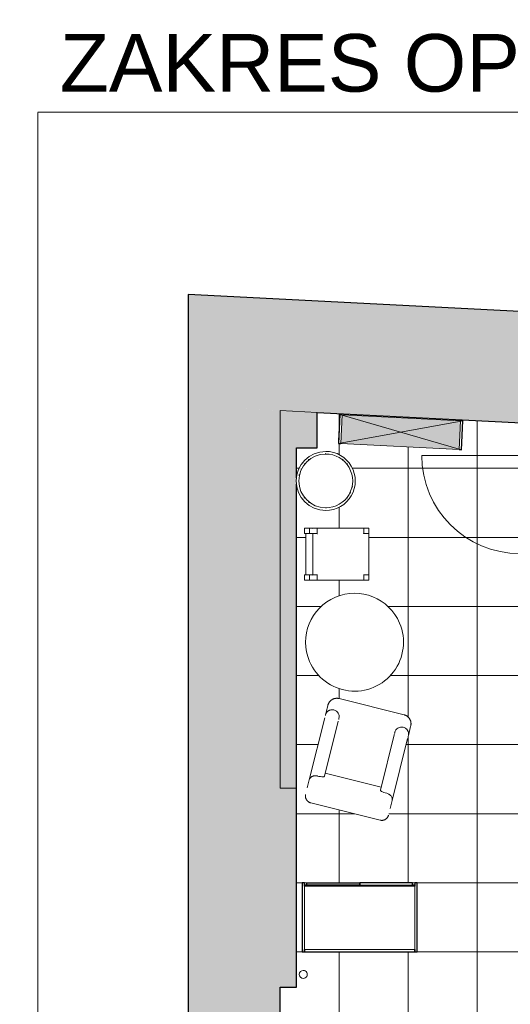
# Model space of a CAD drawing. Header units: centimetres. Extents: x 1278 to 4826, y -2037 to 1154.
# Tile 14 of 39: x 1898 to 2324, y 299 to 1154. Entities that reach past the tile are written whole.
import ezdxf

# ---------------------------------------------------------------- set-up
doc = ezdxf.new("R2010")
doc.units = ezdxf.units.CM
doc.linetypes.add('Kreska', pattern=[0.635, 0.3175, -0.3175])
doc.linetypes.add('Ukryty', pattern=[0.714375, 0.47625, -0.238125])
for name, color, linetype, lineweight in [('_Przerywana', 254, 'Kreska', 9), ('_Ukryte linie_', 7, 'Kreska', 9), ('_Ukryty_', 7, 'Ukryty', 9), ('A-opis-1', 11, 'Continuous', 9), ('Drzwi', 7, 'Continuous', 9), ('Drzwi-1', 11, 'Kreska', 9), ('Drzwi-2', 10, 'Continuous', 18), ('Krawędzie wspólne', 7, 'Continuous', 9), ('Meble', 7, 'Continuous', 9), ('Modele ogólne', 7, 'Continuous', 9), ('Notatki tekstowe', 7, 'Continuous', 9), ('OGRODOWA - dwg temp_dwg-1', 20, 'Continuous', 35), ('Oprawy oświetleniowe', 7, 'Continuous', 9), ('Wzór powierzchni', 7, 'Continuous', 9), ('Zabudowa', 7, 'Continuous', 9), ('Zabudowa-1', 250, 'Continuous', 25), ('Zabudowa-2', 10, 'Continuous', 9), ('Ściany', 7, 'Continuous', 9), ('Ściany-1', 254, 'Continuous', 9), ('Ściany-2', 250, 'Continuous', 25)]:
    doc.layers.add(name, color=color, linetype=linetype, lineweight=lineweight)
doc.styles.add('Arial_1', font='arial.ttf', dxfattribs={"height": 50})
doc.styles.add('RomanS_1', font='romans__.ttf', dxfattribs={"width": 0.5, "height": 171.160074})

# ---------------------------------------------------------------- blocks, each defined once
blk = doc.blocks.new('Zabudowa_szachtu - Zabudowa_szachtu-810167-Aranżacja_wersja_01')
at = {"layer": 'Ściany-1'}
blk.add_hatch(color=256, dxfattribs=at).paths.add_polyline_path([(-486.86, 2138.08), (-782.54, 2138.08), (-782.54, 2156.1), (-813.28, 2156.1), (-814.92, 2124.08), (-486.86, 2124.08), (-486.86, 2128.8)])
at = {"layer": 'Ściany'}
for p, q in [((-813.28, 2156.1), (-814.92, 2124.08)), ((-486.86, 2124.08), (-486.86, 2138.08)), ((-814.92, 2124.08), (-486.86, 2124.08))]:
    blk.add_line(p, q, dxfattribs=at)
at = {"layer": 'Ściany-2'}
for p, q in [((-782.54, 2156.1), (-813.28, 2156.1)), ((-782.54, 2138.08), (-782.54, 2156.1)), ((-756.55, 2138.08), (-782.54, 2138.08)), ((-486.86, 2138.08), (-751.09, 2138.08))]:
    blk.add_line(p, q, dxfattribs=at)
blk = doc.blocks.new('TD_szafka_z_frontem1 - TD_szafka_z_frontem 2-862398-Aranżacja_wersja_01')
at = {"layer": '_Ukryte linie_'}
for p, q in [((-53.5, -13.8), (-51.5, -13.8)), ((-53.5, -38.8), (-53.5, -13.8)), ((51.5, -13.8), (53.5, -13.8)), ((53.5, -13.8), (53.5, -38.8)), ((-51.5, -38.8), (-53.5, -38.8)), ((53.5, -38.8), (51.5, -38.8))]:
    blk.add_line(p, q, dxfattribs=at)
at = {"layer": 'Modele ogólne'}
for p, q in [((-53.5, -13.8), (53.5, -38.8)), ((53.5, -13.8), (-53.5, -38.8))]:
    blk.add_line(p, q, dxfattribs=at)
at = {"layer": 'Zabudowa-1'}
for p, q in [((-51.5, -13.8), (-53.5, -13.8)), ((-53.5, -13.8), (-53.5, -38.8)), ((53.5, -13.8), (51.5, -13.8)), ((53.5, -38.8), (53.5, -13.8)), ((-53.5, -38.8), (-51.5, -38.8)), ((51.5, -38.8), (53.5, -38.8))]:
    blk.add_line(p, q, dxfattribs=at)
blk = doc.blocks.new('Półka - Półka-862403-Aranżacja_wersja_01')
at = {"layer": 'Zabudowa-2'}
blk.add_hatch(color=256, dxfattribs=at).paths.add_polyline_path([(55.97, -25), (55.97, 0), (-47.03, 0), (-47.03, -25), (24.33, -25)])
at = {"layer": 'Zabudowa'}
for p, q in [((55.97, 0), (-47.03, 0)), ((-47.03, 0), (-47.03, -25)), ((55.97, -25), (55.97, 0)), ((-47.03, -25), (55.97, -25))]:
    blk.add_line(p, q, dxfattribs=at)
blk = doc.blocks.new('Bimroom_Collection_Dining_Chair_2022 - Dining Chair-V6-Aranżacja_wersja_01')
at = {"layer": 'Meble'}
for p, q in [((-22.5, 23.7), (-22.5, 27.71)), ((-22.3, 28), (-18.2, 28)), ((-22.3, 27.91), (-18.2, 27.91)), ((-18, 27.71), (-18, 23.7)), ((18, 26.67), (-18, 26.67)), ((-18, 26.55), (-18, 26.5)), ((-18, 24.42), (-18, 26.5)), ((18, 23.7), (18, 27.71)), ((18, 26.5), (18, 26.55)), ((18, 26.5), (18, 24.42)), ((18.2, 28), (22.3, 28)), ((18.2, 27.91), (22.3, 27.91)), ((22.5, 27.71), (22.5, 23.7)), ((-22.5, 23.7), (-22.5, 17.2)), ((-22.5, 23.7), (-22.5, 21.3)), ((-18.2, 23.5), (-22.3, 23.5)), ((-18, 24.42), (-18, 24.37)), ((-18, 20.68), (-18, 23.7)), ((-18, 17.2), (-18, 23.7)), ((-18, 20.68), (-18, 20.67)), ((-18, 20.68), (-18, 17)), ((-18, 19.2), (-18, 20.68)), ((-18, 20.67), (18, 20.67)), ((-18, 19.2), (-18, 19)), ((-18, 19), (-17.88, 19)), ((17.88, 19), (18, 19)), ((18, 24.37), (18, 24.42)), ((18, 23.7), (18, 20.68)), ((18, 23.7), (18, 17.2)), ((18, 20.67), (18, 20.68)), ((18, 17), (18, 20.68)), ((18, 20.68), (18, 19.2)), ((18, 19), (18, 19.2)), ((22.3, 23.5), (18.2, 23.5)), ((22.5, 17.2), (22.5, 23.7)), ((22.5, 23.7), (22.5, 17.2)), ((22.5, 21.3), (22.5, 23.7)), ((-18, 17), (-22.5, 17)), ((-22.5, 17), (-22.5, -23.5)), ((-22.3, 17), (-22.49, 17)), ((-22.3, 17), (-18.2, 17)), ((-20, 16.88), (-20, 17)), ((22.5, 17), (18, 17)), ((18.2, 17), (22.3, 17)), ((20, 17), (20, 16.88)), ((22.49, 17), (22.3, 17)), ((22.5, -23.5), (22.5, 17)), ((-22.5, -23.5), (-18, -23.5)), ((-22.5, -23.7), (-22.5, -27.8)), ((-22.49, -23.5), (-22.35, -23.5)), ((-18.2, -23.5), (-22.3, -23.5)), ((-20, -23.5), (-20, -23.38)), ((-18, -23.5), (-18, -28)), ((-18, -27.8), (-18, -23.7)), ((-17.88, -25.5), (-18, -25.5)), ((18, -25.5), (17.88, -25.5)), ((18, -28), (18, -23.5)), ((18, -23.5), (22.5, -23.5)), ((18, -23.7), (18, -27.8)), ((22.3, -23.5), (18.2, -23.5)), ((20, -23.38), (20, -23.5)), ((22.35, -23.5), (22.49, -23.5)), ((22.5, -27.8), (22.5, -23.7)), ((-22.3, -28), (-18.2, -28)), ((-18, -27.85), (-18, -27.99)), ((-18, -28), (18, -28)), ((18, -27.99), (18, -27.85)), ((18.2, -28), (22.3, -28))]:
    blk.add_line(p, q, dxfattribs=at)
for centre, start, end in [((-22.3, 27.8), 90, 180), ((-18.2, 27.8), 360, 90), ((18.2, 27.8), 90, 180), ((22.3, 27.8), 360, 90), ((-22.3, 23.7), 180, 270), ((-22.3, 21.3), 90, 180), ((-22.3, 21.3), 90, 180), ((-22.3, 17.2), 180, 270), ((-22.3, 17.2), 180, 257.14286), ((-18.2, 23.7), 270, 360), ((-18.2, 21.3), 12.85714, 90), ((-18.2, 21.3), 12.85714, 90), ((-18.2, 17.2), 270, 0), ((-18.2, 17.2), 270, 0), ((18.2, 23.7), 180, 270), ((18.2, 17.2), 180, 270), ((18.2, 17.2), 180, 270), ((18.2, 21.3), 90, 167.14286), ((18.2, 21.3), 90, 167.14286), ((22.3, 23.7), 270, 0), ((22.3, 21.3), 0, 90), ((22.3, 21.3), 0, 90), ((22.3, 17.2), 270, 360), ((22.3, 17.2), 282.85714, 0), ((-22.3, -23.7), 90, 180), ((-22.3, -23.7), 120, 150), ((-18.2, -23.7), 0, 90), ((-18.2, -23.7), 30, 60), ((18.2, -23.7), 90, 180), ((18.2, -23.7), 120, 150), ((22.3, -23.7), 0, 90), ((22.3, -23.7), 30, 60), ((-22.3, -27.8), 180, 270), ((-22.3, -27.8), 210, 240), ((-18.2, -27.8), 270, 0), ((-18.2, -27.8), 300, 330), ((18.2, -27.8), 180, 270), ((18.2, -27.8), 210, 240), ((22.3, -27.8), 270, 0), ((22.3, -27.8), 300, 330)]:
    blk.add_arc(centre, 0.2, start, end, dxfattribs=at)
for points, knots in [([(-22.5, 27.71), (-22.5, 27.73), (-22.49, 27.78), (-22.46, 27.83), (-22.43, 27.87), (-22.37, 27.9), (-22.33, 27.91), (-22.3, 27.91)], [-1, -1, -1, -1, -0.785714, -0.571429, -0.428571, -0.285714, 0, 0, 0, 0]), ([(-18.2, 27.91), (-18.18, 27.91), (-18.13, 27.9), (-18.08, 27.87), (-18.04, 27.84), (-18.01, 27.79), (-18, 27.74), (-18, 27.71)], [-1, -1, -1, -1, -0.785714, -0.571429, -0.428571, -0.285714, 0, 0, 0, 0]), ([(18, 27.71), (18, 27.73), (18.01, 27.78), (18.04, 27.83), (18.07, 27.87), (18.13, 27.9), (18.17, 27.91), (18.2, 27.91)], [-1, -1, -1, -1, -0.785714, -0.571429, -0.428571, -0.285714, 0, 0, 0, 0]), ([(22.3, 27.91), (22.32, 27.91), (22.37, 27.9), (22.42, 27.87), (22.46, 27.84), (22.49, 27.79), (22.5, 27.74), (22.5, 27.71)], [-1, -1, -1, -1, -0.785714, -0.571429, -0.428571, -0.285714, 0, 0, 0, 0]), ([(-22.3, 23.5), (-22.32, 23.5), (-22.37, 23.51), (-22.42, 23.54), (-22.46, 23.57), (-22.49, 23.62), (-22.5, 23.67), (-22.5, 23.7)], [-1, -1, -1, -1, -0.785714, -0.571429, -0.428571, -0.285714, 0, 0, 0, 0]), ([(-18, 23.7), (-18, 23.67), (-18.01, 23.63), (-18.04, 23.58), (-18.07, 23.54), (-18.13, 23.51), (-18.17, 23.5), (-18.2, 23.5)], [-1, -1, -1, -1, -0.785714, -0.571429, -0.428571, -0.285714, 0, 0, 0, 0]), ([(18.2, 23.5), (18.18, 23.5), (18.13, 23.51), (18.08, 23.54), (18.04, 23.57), (18.01, 23.62), (18, 23.67), (18, 23.7)], [-1, -1, -1, -1, -0.785714, -0.571429, -0.428571, -0.285714, 0, 0, 0, 0]), ([(22.5, 23.7), (22.5, 23.67), (22.49, 23.63), (22.46, 23.58), (22.43, 23.54), (22.37, 23.51), (22.33, 23.5), (22.3, 23.5)], [-1, -1, -1, -1, -0.785714, -0.571429, -0.428571, -0.285714, 0, 0, 0, 0]), ([(-22.5, 17), (-22.5, 17), (-22.5, 17), (-22.49, 16.99), (-22.47, 16.97), (-22.46, 16.96), (-22.44, 16.94), (-22.42, 16.92), (-22.4, 16.9), (-22.39, 16.89), (-22.37, 16.87), (-22.34, 16.84), (-22.32, 16.82), (-22.3, 16.8)], [0, 0, 0, 0, 0.166667, 0.25, 0.333333, 0.416667, 0.5, 0.583333, 0.666667, 0.708333, 0.75, 0.833333, 1, 1, 1, 1]), ([(-18, 17), (-18, 17), (-18, 17), (-17.99, 16.99), (-17.97, 16.97), (-17.96, 16.96), (-17.94, 16.94), (-17.92, 16.92), (-17.9, 16.9), (-17.89, 16.89), (-17.87, 16.87), (-17.84, 16.84), (-17.82, 16.82), (-17.8, 16.8)], [0, 0, 0, 0, 0.166667, 0.25, 0.333333, 0.416667, 0.5, 0.583333, 0.666667, 0.708333, 0.75, 0.833333, 1, 1, 1, 1]), ([(18, 17), (18, 17), (18, 17), (17.99, 16.99), (17.97, 16.97), (17.96, 16.96), (17.94, 16.94), (17.92, 16.92), (17.9, 16.9), (17.89, 16.89), (17.87, 16.87), (17.84, 16.84), (17.82, 16.82), (17.8, 16.8)], [0, 0, 0, 0, 0.166667, 0.25, 0.333333, 0.416667, 0.5, 0.583333, 0.666667, 0.708333, 0.75, 0.833333, 1, 1, 1, 1]), ([(22.5, 17), (22.5, 17), (22.5, 17), (22.49, 16.99), (22.47, 16.97), (22.46, 16.96), (22.44, 16.94), (22.42, 16.92), (22.4, 16.9), (22.39, 16.89), (22.37, 16.87), (22.34, 16.84), (22.32, 16.82), (22.3, 16.8)], [0, 0, 0, 0, 0.166667, 0.25, 0.333333, 0.416667, 0.5, 0.583333, 0.666667, 0.708333, 0.75, 0.833333, 1, 1, 1, 1]), ([(-22.5, -23.5), (-22.5, -23.5), (-22.5, -23.5), (-22.49, -23.49), (-22.47, -23.47), (-22.46, -23.46), (-22.44, -23.44), (-22.42, -23.42), (-22.4, -23.4), (-22.39, -23.39), (-22.37, -23.37), (-22.34, -23.34), (-22.32, -23.32), (-22.3, -23.3)], [0, 0, 0, 0, 0.166667, 0.25, 0.333333, 0.416667, 0.5, 0.583333, 0.666667, 0.708333, 0.75, 0.833333, 1, 1, 1, 1]), ([(-18, -23.5), (-18, -23.5), (-18, -23.5), (-17.99, -23.49), (-17.97, -23.47), (-17.96, -23.46), (-17.94, -23.44), (-17.92, -23.42), (-17.9, -23.4), (-17.89, -23.39), (-17.87, -23.37), (-17.84, -23.34), (-17.82, -23.32), (-17.8, -23.3)], [0, 0, 0, 0, 0.166667, 0.25, 0.333333, 0.416667, 0.5, 0.583333, 0.666667, 0.708333, 0.75, 0.833333, 1, 1, 1, 1]), ([(18, -23.5), (18, -23.5), (18, -23.5), (17.99, -23.49), (17.97, -23.47), (17.96, -23.46), (17.94, -23.44), (17.92, -23.42), (17.9, -23.4), (17.89, -23.39), (17.87, -23.37), (17.84, -23.34), (17.82, -23.32), (17.8, -23.3)], [0, 0, 0, 0, 0.166667, 0.25, 0.333333, 0.416667, 0.5, 0.583333, 0.666667, 0.708333, 0.75, 0.833333, 1, 1, 1, 1]), ([(22.5, -23.5), (22.5, -23.5), (22.5, -23.5), (22.49, -23.49), (22.47, -23.47), (22.46, -23.46), (22.44, -23.44), (22.42, -23.42), (22.4, -23.4), (22.39, -23.39), (22.37, -23.37), (22.34, -23.34), (22.32, -23.32), (22.3, -23.3)], [0, 0, 0, 0, 0.166667, 0.25, 0.333333, 0.416667, 0.5, 0.583333, 0.666667, 0.708333, 0.75, 0.833333, 1, 1, 1, 1]), ([(-18, -28), (-18, -28), (-18, -28), (-17.99, -27.99), (-17.97, -27.97), (-17.96, -27.96), (-17.94, -27.94), (-17.92, -27.92), (-17.9, -27.9), (-17.89, -27.89), (-17.87, -27.87), (-17.84, -27.84), (-17.82, -27.82), (-17.8, -27.8)], [0, 0, 0, 0, 0.166667, 0.25, 0.333333, 0.416667, 0.5, 0.583333, 0.666667, 0.708333, 0.75, 0.833333, 1, 1, 1, 1]), ([(18, -28), (18, -28), (18, -28), (17.99, -27.99), (17.97, -27.97), (17.96, -27.96), (17.94, -27.94), (17.92, -27.92), (17.9, -27.9), (17.89, -27.89), (17.87, -27.87), (17.84, -27.84), (17.82, -27.82), (17.8, -27.8)], [0, 0, 0, 0, 0.166667, 0.25, 0.333333, 0.416667, 0.5, 0.583333, 0.666667, 0.708333, 0.75, 0.833333, 1, 1, 1, 1])]:
    blk.add_open_spline(points, degree=3, knots=knots, dxfattribs=at)
for points in [[(-18, 17), (-18, 17), (-18, 17), (-17.99, 16.99)], [(18, 17), (18, 17), (18, 17), (17.99, 16.99)], [(-18, -23.5), (-18, -23.5), (-18, -23.5), (-17.99, -23.49)], [(18, -23.5), (18, -23.5), (18, -23.5), (17.99, -23.49)]]:
    blk.add_open_spline(points, degree=3, dxfattribs=at)
blk = doc.blocks.new('Lighting_Floor-mounting_Orsjo-Belysning_Aria-Floor-Lamp - Black-V7-Aranżacja_wersja_01')
at = {"layer": 'Oprawy oświetleniowe'}
blk.add_line((-23.73, -0.45), (-23.74, -0.44), dxfattribs=at)
for radius, start, end in [(25.65, 360, 180), (23.39, 360, 180), (23.39, 360, 180), (23.75, 127.32594, 129.36005), (23.75, 76.78969, 78.36762), (23.75, 63.5369, 64.96707), (23.75, 50.80244, 51.97203), (23.75, 140.15713, 142.80237), (23.75, 38.57463, 39.06922), (25.65, 180, 360), (23.75, 180, 180.63408), (23.39, 180, 360), (23.39, 180, 360), (23.75, 360, 0.63408), (23.75, 218.57463, 219.06922), (23.75, 320.15713, 322.80237), (23.75, 230.80244, 231.97203), (23.75, 243.5369, 244.79884), (23.75, 256.60609, 258.47698), (23.75, 307.32594, 309.36005)]:
    blk.add_arc((0, 0), radius, start, end, dxfattribs=at)
blk = doc.blocks.new('Furniture_Hooks-Hangers_Enea_Caddy-coat-stand - CADDY COAT STAND 8 HOOKS-879108-Aranżacja_wersja_01')
at = {"layer": 'Meble'}
for start, end in [(360, 180), (180, 360)]:
    blk.add_arc((0, 0), 3.5, start, end, dxfattribs=at)
blk = doc.blocks.new('350238_Oak Coffee table HOLLY Dia 800x500 - 350238_Oak Coffee table HOLLY Dia 800x500-869748-Aranżacja_wersja_01')
at = {"layer": 'Meble'}
for start, end in [(360, 180), (180, 360)]:
    blk.add_arc((0, 0), 42.5, start, end, dxfattribs=at)
blk = doc.blocks.new('Armchair Plump - Armchair Plump 2-884728-Aranżacja_wersja_01')
at = {"layer": 'Meble'}
for p, q in [((31.1, 52.51), (-31.1, 52.51)), ((-37.1, 40.58), (-37.1, 33.34)), ((37.1, 33.34), (37.1, 40.58)), ((-37.1, 33.34), (-37.1, -22.2)), ((-31, 28.48), (-31.1, 28.48)), ((-25, -22.2), (-25, 27.25)), ((25, 27.25), (25, -22.2)), ((31, 28.48), (31.1, 28.48)), ((37.1, -22.2), (37.1, 33.34)), ((-25, 24.37), (25, 24.37)), ((-37.1, -24.25), (-37.1, -24.78)), ((-37.1, -24.78), (-37.1, -32.78)), ((-25, -23.2), (-25, -22.72)), ((-25, -24.25), (-25, -23.96)), ((-25, -24.61), (-25, -24.25)), ((25, -23.63), (25, -24.25)), ((25, -24.25), (25, -24.61)), ((37.1, -24.78), (37.1, -24.25)), ((37.1, -30.78), (37.1, -24.78)), ((-37.1, -32.78), (-37.1, -33.31)), ((-31.1, -30.6), (-31, -30.6)), ((31, -30.6), (31.1, -30.6)), ((37.1, -32.78), (37.1, -30.78)), ((37.1, -33.31), (37.1, -32.78)), ((-29.1, -41.31), (29.1, -41.31))]:
    blk.add_line(p, q, dxfattribs=at)
at = {"layer": 'Meble', "flags": 128}
for points in [[(-37.1, 46.51), (-37.1, 46.75), (-37.08, 46.99), (-37.06, 47.23), (-37.02, 47.47), (-36.98, 47.71), (-36.93, 47.94), (-36.87, 48.17), (-36.8, 48.4), (-36.72, 48.63), (-36.63, 48.85), (-36.53, 49.07), (-36.42, 49.28), (-36.31, 49.5), (-36.18, 49.7), (-36.05, 49.9), (-35.91, 50.1), (-35.77, 50.29), (-35.61, 50.47), (-35.45, 50.65), (-35.28, 50.82), (-35.1, 50.98), (-34.92, 51.14), (-34.73, 51.29), (-34.54, 51.43), (-34.34, 51.56), (-34.14, 51.69), (-33.93, 51.81), (-33.71, 51.91), (-33.5, 52.01), (-33.27, 52.11), (-33.05, 52.19), (-32.82, 52.26), (-32.59, 52.33), (-32.36, 52.38), (-32.12, 52.43), (-31.88, 52.46), (-31.64, 52.49), (-31.4, 52.51), (-31.16, 52.51), (-31.1, 52.51)], [(31.1, 52.51), (31.34, 52.51), (31.58, 52.49), (31.82, 52.47), (32.06, 52.44), (32.29, 52.39), (32.53, 52.34), (32.76, 52.28), (32.99, 52.21), (33.21, 52.13), (33.44, 52.04), (33.66, 51.94), (33.87, 51.84), (34.08, 51.72), (34.29, 51.6), (34.49, 51.47), (34.68, 51.33), (34.87, 51.18), (35.06, 51.02), (35.23, 50.86), (35.4, 50.69), (35.57, 50.52), (35.72, 50.34), (35.87, 50.15), (36.02, 49.96), (36.15, 49.76), (36.27, 49.55), (36.39, 49.34), (36.5, 49.13), (36.6, 48.91), (36.69, 48.69), (36.77, 48.46), (36.85, 48.23), (36.91, 48), (36.97, 47.77), (37.01, 47.53), (37.05, 47.3), (37.08, 47.06), (37.09, 46.82), (37.1, 46.58), (37.1, 46.51)], [(-25, 27.25), (-25.15, 27.53), (-25.59, 27.79), (-26.31, 28.02), (-27.26, 28.22), (-28.4, 28.36), (-29.66, 28.45), (-31, 28.48)], [(25, 27.25), (25.15, 27.53), (25.59, 27.79), (26.31, 28.02), (27.26, 28.22), (28.4, 28.36), (29.66, 28.45), (31, 28.48)], [(-37.1, -33.31), (-37.09, -33.63), (-37.07, -33.95), (-37.04, -34.27), (-37, -34.58), (-36.94, -34.9), (-36.87, -35.21), (-36.79, -35.52), (-36.69, -35.83), (-36.59, -36.13), (-36.47, -36.42), (-36.34, -36.72), (-36.2, -37), (-36.04, -37.28), (-35.88, -37.56), (-35.7, -37.83), (-35.52, -38.09), (-35.32, -38.34), (-35.11, -38.58), (-34.9, -38.82), (-34.67, -39.05), (-34.44, -39.27), (-34.2, -39.48), (-33.95, -39.67), (-33.69, -39.86), (-33.42, -40.04), (-33.15, -40.21), (-32.87, -40.36), (-32.58, -40.51), (-32.29, -40.64), (-32, -40.76), (-31.7, -40.87), (-31.39, -40.97), (-31.08, -41.06), (-30.77, -41.13), (-30.46, -41.19), (-30.14, -41.24), (-29.83, -41.28), (-29.51, -41.3), (-29.19, -41.31), (-29.1, -41.31)], [(29.1, -41.31), (29.42, -41.3), (29.74, -41.28), (30.06, -41.25), (30.37, -41.21), (30.69, -41.15), (31, -41.08), (31.31, -41), (31.62, -40.9), (31.92, -40.8), (32.21, -40.68), (32.51, -40.55), (32.79, -40.4), (33.07, -40.25), (33.35, -40.09), (33.62, -39.91), (33.88, -39.73), (34.13, -39.53), (34.37, -39.32), (34.61, -39.11), (34.84, -38.88), (35.06, -38.65), (35.27, -38.41), (35.46, -38.16), (35.65, -37.9), (35.83, -37.63), (36, -37.36), (36.16, -37.08), (36.3, -36.8), (36.43, -36.5), (36.56, -36.21), (36.67, -35.91), (36.76, -35.6), (36.85, -35.29), (36.92, -34.98), (36.98, -34.67), (37.03, -34.35), (37.07, -34.03), (37.09, -33.72), (37.1, -33.4), (37.1, -33.31)]]:
    blk.add_lwpolyline(points, dxfattribs=at)
at = {"layer": 'Meble'}
for centre, major_axis, start_param, end_param in [((-31, -24.61), (-6, 0), 1.570796, 3.141593), ((31, -24.61), (6, 0), 3.141593, 4.712389)]:
    blk.add_ellipse(centre, major_axis=major_axis, ratio=0.999568, start_param=start_param, end_param=end_param, dxfattribs=at)
for points, knots in [([(-31.1, 28.48), (-31.51, 28.49), (-32.31, 28.55), (-33.26, 28.79), (-33.94, 29.06), (-34.42, 29.29), (-34.86, 29.55), (-35.79, 30.21), (-36.46, 31.04), (-36.86, 31.94), (-37.04, 32.56), (-37.1, 33.03), (-37.1, 33.34)], [0, 0, 0, 0, 0.111111, 0.222222, 0.277778, 0.333333, 0.388889, 0.444444, 0.722222, 0.791667, 0.861111, 1, 1, 1, 1]), ([(31.1, 28.48), (31.41, 28.49), (31.86, 28.51), (32.45, 28.6), (32.88, 28.7), (33.22, 28.8), (33.49, 28.89), (33.75, 28.98), (34.06, 29.12), (34.46, 29.31), (34.86, 29.55), (35.26, 29.83), (35.62, 30.14), (36.04, 30.56), (36.47, 31.13), (36.84, 31.85), (37.05, 32.59), (37.1, 33.09), (37.1, 33.34)], [-1, -1, -1, -1, -0.916667, -0.875, -0.833333, -0.791667, -0.770833, -0.75, -0.708333, -0.666667, -0.611111, -0.555556, -0.5, -0.444444, -0.333333, -0.222222, -0.111111, 0, 0, 0, 0]), ([(-37.1, -24.78), (-37.1, -25.29), (-37, -26.05), (-36.66, -27.02), (-36.37, -27.59), (-36.09, -28.02), (-35.79, -28.43), (-35.44, -28.82), (-35.06, -29.16), (-34.65, -29.49), (-34.11, -29.84), (-33.4, -30.18), (-32.41, -30.5), (-31.62, -30.6), (-31.1, -30.6)], [0, 0, 0, 0, 0.166667, 0.25, 0.333333, 0.375, 0.416667, 0.5, 0.541667, 0.583333, 0.666667, 0.75, 0.833333, 1, 1, 1, 1]), ([(35.41, -28.84), (35.57, -28.67), (35.89, -28.31), (36.24, -27.81), (36.49, -27.36), (36.7, -26.9), (37, -26.05), (37.1, -25.29), (37.1, -24.78)], [0.5097572, 0.5097572, 0.5097572, 0.5097572, 0.5833333, 0.6666667, 0.7083333, 0.75, 0.8333333, 1, 1, 1, 1]), ([(31.1, -30.6), (31.62, -30.6), (32.41, -30.5), (33.4, -30.18), (34.11, -29.84), (34.65, -29.49), (35.06, -29.16), (35.25, -28.99), (35.34, -28.9)], [0, 0, 0, 0, 0.1666667, 0.25, 0.3333333, 0.4166667, 0.4583333, 0.5, 0.5, 0.5, 0.5])]:
    blk.add_open_spline(points, degree=3, knots=knots, dxfattribs=at)
blk = doc.blocks.new('Blocks_Beller Wardrobe_F03844EN - Unique-887108-Aranżacja_wersja_01')
at = {"layer": 'Zabudowa'}
for p, q in [((48, 25.5), (-48, 25.5)), ((-48, 25.5), (-48, -29.5)), ((48, -29.5), (48, 25.5)), ((-48, -29.5), (48, -29.5)), ((-48, -32.5), (-46, -32.5)), ((-45, -29.5), (-45, -30.5)), ((-44.12, -30.5), (-44.12, -29.5)), ((-44, -29.5), (-44, -30.5)), ((-42, -30.5), (-42, -29.5)), ((-0.1, -30.5), (0.1, -30.5)), ((0.1, -31.5), (-0.1, -31.5)), ((0.1, -32.5), (-0.1, -32.5)), ((42, -29.5), (42, -30.5)), ((44, -30.5), (44, -29.5)), ((44.12, -29.5), (44.12, -30.5)), ((45, -29.5), (45, -30.5)), ((46, -32.5), (48, -32.5))]:
    blk.add_line(p, q, dxfattribs=at)
at = {"layer": 'Zabudowa-1'}
for p, q in [((-48, 27.5), (-50, 27.5)), ((-50, 27.5), (-50, -32.5)), ((-48, 25.5), (-48, 27.5)), ((48, 27.5), (-48, 27.5)), ((-48, 27.5), (-48, 25.5)), ((50, 27.5), (48, 27.5)), ((48, 27.5), (48, 25.5)), ((48, 25.5), (48, 27.5)), ((50, -32.5), (50, 27.5)), ((-50, -32.5), (-48, -32.5)), ((-48, -32.5), (-48, -29.5)), ((-48, -29.5), (-48, -30.5)), ((-48, -30.5), (-46, -30.5)), ((-46, -30.5), (-46, -29.5)), ((-0.1, -30.5), (-46, -30.5)), ((-46, -30.5), (-46, -32.5)), ((-46, -32.5), (-0.1, -32.5)), ((-0.1, -32.5), (-0.1, -30.5)), ((0.1, -32.5), (0.1, -30.5)), ((0.1, -30.5), (46, -30.5)), ((46, -32.5), (0.1, -32.5)), ((46, -29.5), (46, -30.5)), ((46, -30.5), (46, -32.5)), ((46, -30.5), (48, -30.5)), ((48, -29.5), (48, -32.5)), ((48, -30.5), (48, -29.5)), ((48, -32.5), (50, -32.5))]:
    blk.add_line(p, q, dxfattribs=at)
blk = doc.blocks.new('_TD_drzwi - _TD_drzwi-919488-Aranżacja_wersja_01')
at = {"layer": 'Drzwi-1'}
h = blk.add_hatch(color=256, dxfattribs=at)
h.paths.add_polyline_path([(48.6, 6.65), (48.6, 7.65), (42.6, 7.65), (42.6, 6.65), (41, 6.65), (41, -3.45), (42.6, -3.45), (42.6, -7.65), (48.6, -7.65), (48.6, -6.25), (46, -6.25), (46, 6.25), (48.6, 6.25)])
h.paths.add_polyline_path([(-41, 6.25), (-41, 6.65), (-42.6, 6.65), (-42.6, 7.65), (-48.6, 7.65), (-48.6, 6.25), (-46, 6.25), (-46, -6.25), (-48.6, -6.25), (-48.6, -7.65), (-42.6, -7.65), (-42.6, -3.45), (-41, -3.45)])
at = {"layer": '_Przerywana'}
for p, q in [((-42.6, 7.65), (42.6, 7.65)), ((42.6, -7.65), (-42.6, -7.65))]:
    blk.add_line(p, q, dxfattribs=at)
at = {"layer": 'Drzwi'}
blk.add_line((-42.6, -7.65), (-42.6, -92.85), dxfattribs=at)
blk.add_arc((-42.6, -7.65), 85.2, 270, 360, dxfattribs=at)
at = {"layer": 'Drzwi-2'}
for p, q in [((-42.6, 7.65), (-48.6, 7.65)), ((-48.6, 7.65), (-48.6, 6.25)), ((-48.6, 6.25), (-46, 6.25)), ((-46, 6.25), (-46, -6.25)), ((-42.6, 6.65), (-42.6, 7.65)), ((-41, 6.65), (-42.6, 6.65)), ((-41, -3.45), (-41, 6.65)), ((42.6, 6.65), (41, 6.65)), ((41, 6.65), (41, -3.45)), ((48.6, 7.65), (42.6, 7.65)), ((42.6, 7.65), (42.6, 6.65)), ((46, 6.25), (48.6, 6.25)), ((46, -6.25), (46, 6.25)), ((48.6, 6.25), (48.6, 7.65)), ((-46, -6.25), (-48.6, -6.25)), ((-48.6, -6.25), (-48.6, -7.65)), ((-48.6, -7.65), (-42.6, -7.65)), ((-42.6, -7.65), (-42.6, -3.45)), ((-42.6, -3.45), (-41, -3.45)), ((41, -3.45), (42.6, -3.45)), ((42.6, -3.45), (42.6, -7.65)), ((42.6, -7.65), (48.6, -7.65)), ((48.6, -6.25), (46, -6.25)), ((48.6, -7.65), (48.6, -6.25))]:
    blk.add_line(p, q, dxfattribs=at)
blk = doc.blocks.new('OGRODOWA - dwg temp_dwg-805956-Aranżacja_wersja_01')
at = {"layer": 'A-opis-1', "insert": (-4945.68, -261.55), "char_height": 171.16, "width": 717.0907, "attachment_point": 1, "rotation": 90, "line_spacing_factor": 0.983083, "style": 'RomanS_1'}
blk.add_mtext('PIĘTRO 2.', dxfattribs=at)

msp = doc.modelspace()

# ---------------------------------------------------------------- hatches: boundary and pattern name
at = {"layer": 'Wzór powierzchni'}
h = msp.add_hatch(dxfattribs=at)
h.set_pattern_fill('FP_3', color=256, style=0, pattern_type=2)
h.set_pattern_definition([(270, (2235.076, 404.75), (60, 4e-15), []), (0, (2235.076, 404.75), (0, 60), [])])
h.paths.add_polyline_path([(2232.83, -3.78), (2232.83, 59.22), (2333.58, 59.22), (2333.58, 141.12), (2332.18, 141.12), (2332.18, 147.12), (2333.58, 147.12), (2333.58, 240.32), (2332.18, 240.32), (2332.18, 246.32), (2333.58, 246.32), (2333.58, 684.72), (2332.18, 684.72), (2332.18, 690.72), (2336.38, 690.72), (2336.38, 692.32), (2346.08, 692.32), (2346.08, 774.32), (2336.38, 774.32), (2336.38, 775.92), (2332.18, 775.92), (2332.18, 781.92), (2333.58, 781.92), (2333.58, 804.18), (2156.1, 813.28), (2156.1, 782.54), (2138.08, 782.54), (2138.15, 756.89), (2139.31, 762.03), (2141.65, 767.04), (2144.81, 771.25), (2148.89, 774.79), (2153.25, 777.29), (2158.56, 778.94), (2163.58, 779.47), (2169.2, 778.82), (2174.42, 777.01), (2179.05, 774.22), (2182.73, 770.86), (2185.81, 766.59), (2187.98, 761.72), (2189.09, 756.5), (2189, 750.75), (2187.85, 745.61), (2185.5, 740.6), (2182.34, 736.39), (2178.27, 732.85), (2173.9, 730.35), (2168.78, 728.72), (2163.58, 728.17), (2157.96, 728.82), (2152.73, 730.63), (2148.11, 733.42), (2144.42, 736.78), (2141.34, 741.05), (2139.18, 745.92), (2138.08, 750.65), (2138.05, 314.22), (2124.08, 314.22), (2124.08, 78.22), (2131.08, 78.22), (2131.08, 59.22), (2142.83, 59.22), (2142.83, -3.78), (2188.31, -3.78)])
h.paths.add_polyline_path([(2305.08, 62.57), (2299.46, 63.22), (2294.23, 65.03), (2289.61, 67.82), (2285.92, 71.18), (2282.84, 75.45), (2280.68, 80.32), (2279.57, 85.54), (2279.65, 91.29), (2280.81, 96.43), (2283.15, 101.44), (2286.31, 105.65), (2290.39, 109.19), (2294.93, 111.74), (2299.89, 113.32), (2305.08, 113.87), (2310.7, 113.22), (2315.92, 111.41), (2320.55, 108.62), (2324.23, 105.26), (2327.31, 100.99), (2329.48, 96.12), (2330.59, 90.9), (2330.5, 85.15), (2329.35, 80.01), (2327, 75), (2323.84, 70.79), (2319.77, 67.25), (2315.4, 64.75), (2310.28, 63.12), (2305.87, 62.65)])
h.paths.add_polyline_path([(2314.73, 66.54), (2315.75, 66.99), (2315.22, 66.74), (2314.75, 66.56)])
h.paths.add_polyline_path([(2291.32, 68.93), (2291.08, 69.1), (2291.26, 68.96)])
h.paths.add_polyline_path([(2290.84, 69.23), (2290.49, 69.55), (2290.18, 69.8), (2289.76, 70.1), (2290.66, 69.34)])
h.paths.add_polyline_path([(2287.39, 72.45), (2287.12, 72.76), (2286.66, 73.28), (2287.37, 72.47)])
h.paths.add_polyline_path([(2323.05, 72.74), (2323.94, 73.78), (2323.48, 73.25), (2323.16, 72.86)])
h.paths.add_polyline_path([(2326.08, 77.18), (2326.68, 78.33), (2326.38, 77.79), (2326.09, 77.22)])
h.paths.add_polyline_path([(2328.06, 82.29), (2328.34, 83.44), (2328.22, 83.25), (2328.2, 82.88), (2328.14, 82.6)])
h.paths.add_polyline_path([(2281.47, 86.47), (2281.45, 86.91), (2281.32, 88.37), (2281.37, 87.31), (2281.46, 86.57)])
h.paths.add_polyline_path([(2328.84, 87.88), (2328.85, 88.54), (2328.84, 88.07)])
h.paths.add_polyline_path([(2281.73, 92.27), (2281.8, 92.42), (2281.9, 93.05), (2281.95, 93.42), (2282.04, 93.93), (2281.74, 92.42)])
h.paths.add_polyline_path([(2283.2, 97.32), (2283.28, 97.42), (2283.64, 98.37), (2283.23, 97.42)])
h.paths.add_polyline_path([(2285.77, 101.96), (2285.95, 102.2), (2285.83, 102.05)])
h.paths.add_polyline_path([(2324.05, 102.48), (2323.36, 103.39), (2323.59, 103.04), (2324.02, 102.53)])
h.paths.add_polyline_path([(2320.59, 106.15), (2319.49, 107.1), (2319.92, 106.7), (2320.34, 106.39), (2320.57, 106.17)])
h.paths.add_polyline_path([(2314.93, 109.8), (2314.9, 109.84), (2314.82, 109.84)])
h.paths.add_polyline_path([(2306.34, 111.87), (2306.34, 111.88), (2306.04, 111.91)])
h.paths.add_polyline_path([(2178.57, 138.72), (2138.08, 138.82), (2138.08, 138.92), (2131.58, 138.92), (2131.38, 138.72), (2127.36, 138.72), (2127.08, 138.92), (2127.17, 143.02), (2127.36, 143.22), (2128.41, 143.22), (2128.41, 179.22), (2127.36, 179.22), (2127.08, 179.42), (2127.17, 183.52), (2127.27, 183.62), (2127.08, 183.72), (2127.17, 187.82), (2127.36, 188.02), (2128.41, 188.02), (2128.41, 224.02), (2127.36, 224.02), (2127.08, 224.22), (2127.17, 228.32), (2127.27, 228.42), (2127.08, 228.52), (2127.17, 232.62), (2127.36, 232.82), (2128.41, 232.82), (2128.41, 268.82), (2127.36, 268.82), (2127.08, 269.02), (2127.17, 273.12), (2127.36, 273.32), (2131.38, 273.32), (2131.58, 273.12), (2138.08, 273.22), (2138.18, 273.32), (2178.58, 273.22), (2178.68, 273.22), (2178.78, 273.32), (2182.88, 273.32), (2183.08, 273.12), (2182.98, 268.92), (2183.02, 268.82), (2183.08, 268.81), (2182.98, 232.82), (2182.98, 232.72), (2183.08, 232.62), (2182.98, 224.12), (2183.02, 224.02), (2183.08, 224.01), (2182.98, 188.02), (2182.98, 187.92), (2183.08, 187.82), (2182.98, 179.32), (2183.02, 179.22), (2183.08, 179.21), (2182.98, 143.22), (2182.98, 143.12), (2183.08, 143.02), (2183.08, 138.92), (2182.88, 138.72), (2178.68, 138.82), (2178.58, 138.78), (2178.58, 138.72)])
h.paths.add_polyline_path([(2178.58, 141.22), (2178.58, 143.02), (2178.78, 143.22), (2178.57, 143.22), (2178.57, 141.22)])
h.paths.add_polyline_path([(2138.08, 141.22), (2138.08, 141.22), (2138.08, 143.23), (2131.38, 143.22), (2131.58, 143.02), (2138.08, 143.02)])
h.paths.add_polyline_path([(2178.57, 179.21), (2178.78, 179.22), (2178.58, 179.42), (2178.57, 179.42)])
h.paths.add_polyline_path([(2136.08, 179.21), (2138.08, 179.21), (2138.08, 179.42), (2131.58, 179.42), (2131.38, 179.22), (2136.08, 179.22)])
h.paths.add_polyline_path([(2178.58, 183.52), (2178.6, 183.69), (2178.58, 183.57), (2178.58, 183.53)])
h.paths.add_polyline_path([(2131.58, 183.52), (2138.08, 183.62), (2138.08, 183.72), (2131.48, 183.62)])
h.paths.add_polyline_path([(2178.58, 186.02), (2178.58, 187.82), (2178.78, 188.02), (2178.57, 188.02), (2178.57, 186.02)])
h.paths.add_polyline_path([(2138.08, 186.02), (2138.08, 188.03), (2131.38, 188.02), (2131.58, 187.82), (2138.08, 187.82), (2138.08, 186.02)])
h.paths.add_polyline_path([(2178.58, 224.01), (2178.78, 224.02), (2178.58, 224.22), (2178.57, 224.01)])
h.paths.add_polyline_path([(2138.08, 224.01), (2138.08, 224.22), (2131.58, 224.22), (2131.38, 224.02), (2138.08, 224.01)])
h.paths.add_polyline_path([(2178.58, 228.32), (2178.6, 228.49), (2178.58, 228.37), (2178.58, 228.32)])
h.paths.add_polyline_path([(2131.58, 228.32), (2138.08, 228.42), (2138.08, 228.52), (2131.48, 228.42), (2131.58, 228.32)])
h.paths.add_polyline_path([(2138.08, 230.82), (2138.08, 232.83), (2131.38, 232.82), (2131.58, 232.62), (2138.08, 232.62), (2138.08, 230.82)])
h.paths.add_polyline_path([(2178.57, 230.82), (2178.58, 230.82), (2178.58, 232.62), (2178.78, 232.82), (2178.57, 232.82), (2178.57, 232.62)])
h.paths.add_polyline_path([(2178.78, 268.81), (2178.78, 268.82), (2178.58, 269.02), (2178.58, 268.81)])
h.paths.add_polyline_path([(2138.08, 268.81), (2138.08, 268.81), (2138.08, 269.02), (2131.58, 269.02), (2131.38, 268.82), (2136.71, 268.81)])
h.paths.add_polyline_path([(2144.08, 321.72), (2143.17, 321.84), (2142.33, 322.19), (2141.6, 322.74), (2141.05, 323.47), (2140.7, 324.31), (2140.58, 325.22), (2140.7, 326.13), (2141.05, 326.97), (2141.6, 327.69), (2142.33, 328.25), (2143.17, 328.6), (2144.08, 328.72), (2145.05, 328.57), (2145.83, 328.25), (2146.55, 327.69), (2147.11, 326.97), (2147.46, 326.13), (2147.58, 325.22), (2147.46, 324.31), (2147.11, 323.47), (2146.55, 322.74), (2145.83, 322.19), (2144.98, 321.84)])
h.paths.add_polyline_path([(2158.56, 344.72), (2143.08, 344.72), (2143.08, 404.72), (2243.08, 404.72), (2243.08, 344.72), (2188.31, 344.72)])
h.paths.add_polyline_path([(2145.96, 479.92), (2145.99, 480.71), (2145.97, 479.96)])
h.paths.add_polyline_path([(2211.96, 459.03), (2210.84, 459.21), (2150.49, 474.26), (2148.96, 474.87), (2147.92, 475.64), (2147.03, 476.72), (2146.34, 478.08), (2145.99, 479.39), (2145.97, 480.02), (2146.26, 482.09), (2163.3, 549.96), (2163.16, 549.89), (2165.64, 559.5), (2166.35, 561.13), (2167.43, 562.59), (2169.16, 563.93), (2171.08, 564.73), (2173.43, 564.99), (2175.14, 564.79), (2231.6, 550.71), (2233.67, 549.85), (2235.42, 548.45), (2236.68, 546.69), (2237.35, 545.16), (2237.66, 543.09), (2237.29, 540.5), (2235.2, 532.43), (2235.02, 531.37), (2217.76, 462.59), (2217.53, 462.1), (2216.62, 460.9), (2215.78, 460.19), (2214.31, 459.47), (2212.55, 459.05), (2212.04, 459.03)])
h.paths.add_polyline_path([(2235.34, 533.21), (2235.35, 534.21), (2235.36, 533.48)])
h.paths.add_polyline_path([(2223.89, 536.17), (2224.38, 537.01), (2223.92, 536.25)])
h.paths.add_polyline_path([(2175.07, 548.62), (2175.08, 549.15), (2175.07, 548.81)])
h.paths.add_polyline_path([(2174.83, 546.65), (2175.01, 547.81), (2174.84, 546.73)])
h.paths.add_polyline_path([(2188.1, 571.23), (2181.11, 571.89), (2174.33, 573.7), (2167.94, 576.59), (2162.11, 580.5), (2157, 585.32), (2152.75, 590.91), (2149.49, 597.12), (2147.29, 603.79), (2146.21, 610.72), (2146.3, 617.74), (2147.54, 624.65), (2149.89, 631.26), (2153.31, 637.4), (2157.69, 642.88), (2162.91, 647.58), (2168.83, 651.34), (2175.29, 654.09), (2182.11, 655.73), (2189.12, 656.22), (2196.1, 655.56), (2202.89, 653.76), (2209.28, 650.86), (2215.11, 646.95), (2220.22, 642.14), (2224.46, 636.55), (2227.73, 630.33), (2229.93, 623.67), (2231, 616.73), (2230.92, 609.71), (2229.68, 602.8), (2227.32, 596.19), (2223.59, 589.66), (2219.53, 584.57), (2214.31, 579.88), (2208.39, 576.11), (2201.93, 573.37), (2195.1, 571.73), (2188.31, 571.25)])
h.paths.add_polyline_path([(2196.38, 667.68), (2156.08, 667.78), (2156.08, 667.88), (2149.58, 667.88), (2149.38, 667.68), (2145.36, 667.68), (2145.08, 667.88), (2145.17, 671.98), (2145.36, 672.18), (2146.41, 672.18), (2146.41, 708.18), (2145.36, 708.18), (2145.08, 708.38), (2145.17, 712.48), (2145.36, 712.68), (2149.38, 712.68), (2149.58, 712.48), (2156.08, 712.58), (2156.18, 712.68), (2196.58, 712.58), (2196.68, 712.58), (2196.78, 712.68), (2200.88, 712.68), (2201.08, 712.48), (2200.98, 708.28), (2201.02, 708.18), (2201.08, 708.17), (2200.98, 672.18), (2200.98, 672.08), (2201.08, 671.98), (2201.08, 667.88), (2200.88, 667.68), (2196.68, 667.78), (2196.58, 667.74), (2196.57, 667.68)])
h.paths.add_polyline_path([(2196.58, 670.18), (2196.58, 671.98), (2196.78, 672.18), (2196.57, 672.18), (2196.57, 670.18)])
h.paths.add_polyline_path([(2156.08, 670.18), (2156.08, 672.19), (2149.38, 672.18), (2149.58, 671.98), (2156.08, 671.98), (2156.08, 670.18)])
h.paths.add_polyline_path([(2196.57, 708.17), (2196.78, 708.18), (2196.58, 708.38), (2196.57, 708.18)])
h.paths.add_polyline_path([(2154.08, 708.17), (2156.08, 708.17), (2156.08, 708.38), (2149.58, 708.38), (2149.38, 708.18), (2154.08, 708.18)])
h.paths.add_polyline_path([(2173.23, 732.14), (2174.25, 732.59), (2173.72, 732.34), (2173.25, 732.16)])
h.paths.add_polyline_path([(2149.82, 734.53), (2149.58, 734.7), (2149.76, 734.56)])
h.paths.add_polyline_path([(2149.34, 734.83), (2148.99, 735.15), (2148.68, 735.4), (2148.26, 735.7), (2149.16, 734.94)])
h.paths.add_polyline_path([(2145.89, 738.05), (2145.62, 738.36), (2145.16, 738.88), (2145.87, 738.07)])
h.paths.add_polyline_path([(2181.55, 738.34), (2182.44, 739.38), (2181.98, 738.85), (2181.66, 738.47)])
h.paths.add_polyline_path([(2184.58, 742.78), (2185.18, 743.93), (2184.88, 743.39), (2184.59, 742.82)])
h.paths.add_polyline_path([(2186.56, 747.89), (2186.84, 749.04), (2186.72, 748.85), (2186.7, 748.48), (2186.64, 748.2)])
h.paths.add_polyline_path([(2139.97, 752.07), (2139.95, 752.51), (2139.82, 753.97), (2139.87, 752.91), (2139.96, 752.17)])
h.paths.add_polyline_path([(2187.34, 753.48), (2187.35, 754.14), (2187.34, 753.67)])
h.paths.add_polyline_path([(2140.23, 757.87), (2140.3, 758.02), (2140.4, 758.65), (2140.45, 759.02), (2140.54, 759.53), (2140.24, 758.02)])
h.paths.add_polyline_path([(2141.7, 762.92), (2141.78, 763.02), (2142.14, 763.97), (2141.73, 763.02)])
h.paths.add_polyline_path([(2144.27, 767.56), (2144.45, 767.8), (2144.33, 767.65)])
h.paths.add_polyline_path([(2182.55, 768.08), (2181.86, 768.99), (2182.09, 768.64), (2182.52, 768.13)])
h.paths.add_polyline_path([(2179.09, 771.75), (2177.99, 772.7), (2178.42, 772.3), (2178.84, 771.99), (2179.07, 771.77)])
h.paths.add_polyline_path([(2173.43, 775.4), (2173.4, 775.44), (2173.32, 775.44)])
h.paths.add_polyline_path([(2164.84, 777.47), (2164.84, 777.48), (2164.54, 777.51)])
h.paths.add_polyline_path([(2281.41, 780.97), (2174.55, 786.42), (2175.83, 811.39), (2282.69, 805.94), (2281.42, 781.07)])
at = {"layer": 'Ściany-1'}
for points in [[(2682.08, 786.31), (2682.08, 883.15), (2044.08, 915.87), (2044.08, 819.03), (2679.27, 786.45)], [(2124.08, 486.86), (2124.08, 814.92), (2044.08, 819.03), (2044.08, 486.86), (2069.29, 486.86)], [(2138.08, 314.22), (2138.08, 486.86), (2044.08, 486.86), (2044.08, 314.22), (2128.8, 314.22)], [(2124.08, 78.22), (2124.08, 314.22), (2044.08, 314.22), (2044.08, 78.22), (2069.29, 78.22)]]:
    msp.add_hatch(color=256, dxfattribs=at).paths.add_polyline_path(points)

# ---------------------------------------------------------------- linework, layer by layer
at = {"layer": '_Ukryty_'}
for p, q in [((1913.55, 1073.97), (2863.55, 1073.97)), ((1913.55, -216.03), (1913.55, 1073.97))]:
    msp.add_line(p, q, dxfattribs=at)
at = {"layer": 'Krawędzie wspólne'}
msp.add_line((2124.08, 486.86), (2124.08, 814.92), dxfattribs=at)
at = {"layer": 'Ściany'}
for p, q in [((2124.08, 814.92), (2156.1, 813.28)), ((2138.08, 486.86), (2124.08, 486.86))]:
    msp.add_line(p, q, dxfattribs=at)
at = {"layer": 'Ściany-2'}
for p, q in [((2775.08, 878.38), (2044.08, 915.87)), ((2044.08, 915.87), (2044.08, -134.28)), ((2156.1, 813.28), (2333.58, 804.18)), ((2138.08, 314.22), (2138.08, 486.86)), ((2124.08, 78.22), (2124.08, 314.22)), ((2124.08, 314.22), (2138.08, 314.22))]:
    msp.add_line(p, q, dxfattribs=at)

# ---------------------------------------------------------------- block references
at = {"layer": '_Przerywana', "rotation": 269.9999999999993}
msp.add_blockref('_TD_drzwi - _TD_drzwi-919488-Aranżacja_wersja_01', (2339.83, 733.32), dxfattribs=at)
at = {"layer": 'Meble'}
for name, p, rotation in [('Bimroom_Collection_Dining_Chair_2022 - Dining Chair-V6-Aranżacja_wersja_01', (2173.08, 690.18), 89.99999999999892), ('350238_Oak Coffee table HOLLY Dia 800x500 - 350238_Oak Coffee table HOLLY Dia 800x500-869748-Aranżacja_wersja_01', (2188.61, 613.73), 22.99999999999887), ('Armchair Plump - Armchair Plump 2-884728-Aranżacja_wersja_01', (2193.37, 517.67), 165.9999999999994), ('Furniture_Hooks-Hangers_Enea_Caddy-coat-stand - CADDY COAT STAND 8 HOOKS-879108-Aranżacja_wersja_01', (2144.08, 325.22), 269.9999999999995)]:
    msp.add_blockref(name, p, dxfattribs=dict(at, rotation=rotation))
at = {"layer": 'Modele ogólne', "rotation": 357.0796991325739}
msp.add_blockref('TD_szafka_z_frontem1 - TD_szafka_z_frontem 2-862398-Aranżacja_wersja_01', (2229.96, 822.45), dxfattribs=at)
at = {"layer": 'OGRODOWA - dwg temp_dwg-1', "rotation": 270.0000000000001}
msp.add_blockref('OGRODOWA - dwg temp_dwg-805956-Aranżacja_wersja_01', (1530.7, -4067.65), dxfattribs=at)
at = {"layer": 'Oprawy oświetleniowe', "rotation": 269.9999999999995}
msp.add_blockref('Lighting_Floor-mounting_Orsjo-Belysning_Aria-Floor-Lamp - Black-V7-Aranżacja_wersja_01', (2163.58, 753.82), dxfattribs=at)
at = {"layer": 'Zabudowa'}
for name, p, rotation in [('Półka - Półka-862403-Aranżacja_wersja_01', (2224.79, 808.89), 357.0796991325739), ('Blocks_Beller Wardrobe_F03844EN - Unique-887108-Aranżacja_wersja_01', (2193.08, 372.22), 180)]:
    msp.add_blockref(name, p, dxfattribs=dict(at, rotation=rotation))
at = {"layer": 'Ściany', "rotation": 269.9999999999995}
msp.add_blockref('Zabudowa_szachtu - Zabudowa_szachtu-810167-Aranżacja_wersja_01', (0, 0), dxfattribs=at)

# ---------------------------------------------------------------- texts
at = {"layer": 'Notatki tekstowe', "insert": (1932.51, 1141.93), "char_height": 50, "width": 849.814, "attachment_point": 1, "line_spacing_factor": 0.936439, "style": 'Arial_1', "bg_fill": 3, "box_fill_scale": 1.25, "bg_fill_color": 256, "bg_fill_true_color": 13158600, "bg_fill_transparency": 0}
msp.add_mtext('\\pxt2.54,5.08,7.62,10.16,12.7,15.24,17.78,20.32,22.86,25.4,27.94,30.48,33.02,35.56,38.1,40.64,43.18,45.72,48.26,50.8,53.34,55.88,58.42,60.96,63.5,66.04,68.58,71.12,73.66,76.2,78.74,81.28;{ZAKRES OPRACOWANIA}', dxfattribs=at)

doc.saveas('drawing.dxf')
